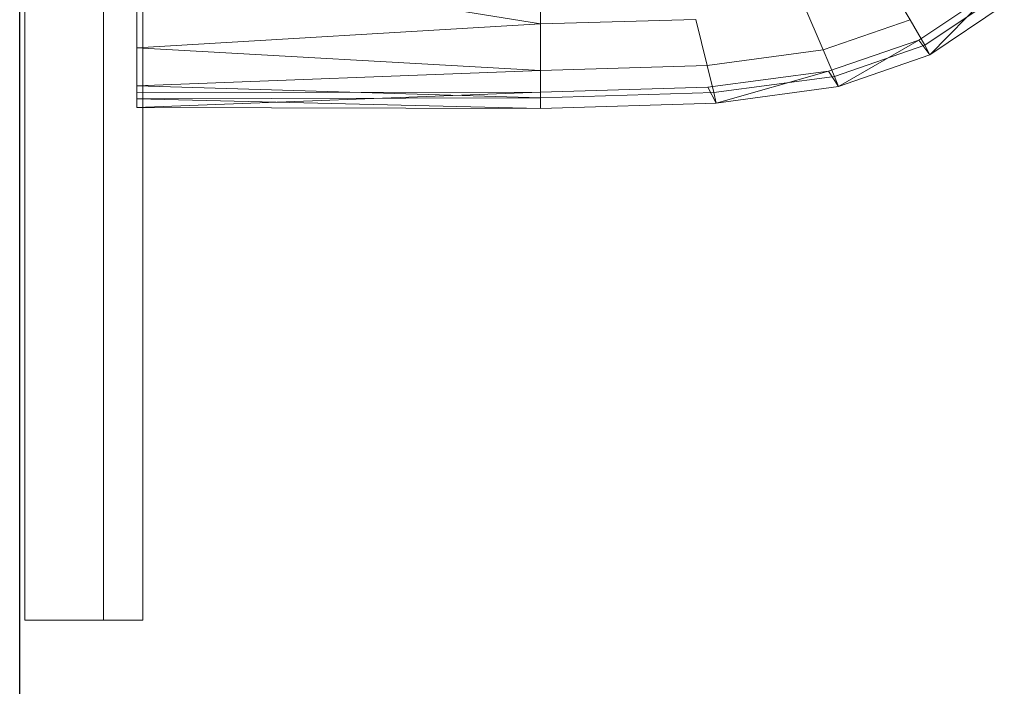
# Model space of a CAD drawing. Header units: metres. Extents: x 397.7 to 427.5, y 12.7 to 28.4.
# Tile 30 of 58: x 404.437 to 404.687, y 26.207 to 26.377. Entities that reach past the tile are written whole.
import ezdxf

# ---------------------------------------------------------------- set-up
doc = ezdxf.new("R2010")
doc.units = ezdxf.units.M
for name, color, linetype, lineweight in [('02_MOBILIARIO', 7, 'Continuous', 18), ('A-DETL-____-MBND', 7, 'Continuous', 18), ('A-GENM-____-OTLN', 7, 'Continuous', 18), ('A-WALL-____-MCUT', 7, 'Continuous', 25), ('A-WALL-____-OTLN', 7, 'Continuous', 25)]:
    doc.layers.add(name, color=color, linetype=linetype, lineweight=lineweight)

# ---------------------------------------------------------------- blocks, each defined once
blk = doc.blocks.new('Family - Rentamans P3-156598-06_ENLLUMENAT_P3')
at = {"layer": 'A-DETL-____-MBND', "color": 253, "true_color": 0xaaaaaa}
for p, q in [((0, 0.36146), (0, 0.00406)), ((0, 0.03818), (0, 0.01543)), ((0, 0.03818), (0.10273, 0.02147)), ((0.10273, 0.03978), (0.10273, 0.02147)), ((0.1903, 0.03348), (0.19671, 0.02256)), ((0.19894, 0.01737), (0.21762, 0.02983)), ((0.2005, 0.0161), (0.21918, 0.02865)), ((0.20176, 0.01359), (0.21762, 0.02983)), ((0.16971, 0.02635), (0.17461, 0.0149)), ((0.20176, 0.01359), (0.22069, 0.0263)), ((0.1422, 0.02264), (0.10273, 0.02147)), ((0.1422, 0.02264), (0.14508, 0.01092)), ((0.17461, 0.0149), (0.19671, 0.02256)), ((0.19671, 0.02256), (0.2005, 0.0161)), ((0.10273, 0.02147), (0, 0.01543)), ((0.10273, 0.02147), (0.10273, 0.00966)), ((0, 0.01543), (0, 0.00569)), ((0, 0.01543), (0.10273, 0.00966)), ((0.17596, 0.00947), (0.19894, 0.01737)), ((0.17751, 0.00814), (0.2005, 0.0161)), ((0.17848, 0.00552), (0.19894, 0.01737)), ((0.19894, 0.01737), (0.20176, 0.01359)), ((0.2005, 0.0161), (0.20176, 0.01359)), ((0.14508, 0.01092), (0.17461, 0.0149)), ((0.17461, 0.0149), (0.17751, 0.00814)), ((0.17848, 0.00552), (0.20176, 0.01359)), ((0.14508, 0.01092), (0.10273, 0.00966)), ((0.14508, 0.01092), (0.14679, 0.004)), ((0.10273, 0.00966), (0, 0.00569)), ((0.10273, 0.00966), (0.10273, 0.00269)), ((0.14525, 0.00536), (0.17596, 0.00947)), ((0.14679, 0.004), (0.17751, 0.00814)), ((0.14736, 0.00133), (0.17596, 0.00947)), ((0.17596, 0.00947), (0.17848, 0.00552)), ((0.17751, 0.00814), (0.17848, 0.00552)), ((0, 0.00569), (0, 0.00244)), ((0, 0.00569), (0.10273, 0.00269)), ((0.10273, 0.0041), (0.14525, 0.00536)), ((0.14736, 0.00133), (0.14525, 0.00536)), ((0.14736, 0.00133), (0.17848, 0.00552)), ((0, 0.00406), (0.10273, 0.00411)), ((0, 0.00026), (0.10273, 0.00411)), ((0, 0.00026), (0, 0.00406)), ((0.10273, 0.00269), (0, 0.00244)), ((0.10273, 0.0041), (0.10273, 0)), ((0.10273, 0.00269), (0.14679, 0.004)), ((0.10273, 0.00269), (0.10273, 0)), ((0.14679, 0.004), (0.14736, 0.00133)), ((0, 0.00244), (0, 0.00026)), ((0, 0.00244), (0.10273, 0)), ((0, 0.00026), (0.10273, 0)), ((0.10273, 0), (0.14736, 0.00133))]:
    blk.add_line(p, q, dxfattribs=at)
blk = doc.blocks.new('Family - LONDR55-XX_ZZ-ARQ-CAA-M3D-Londres55-156494-06_ENLLUMENAT_P3')
at = {"layer": 'A-GENM-____-OTLN', "color": 253, "true_color": 0xaaaaaa}
for p, q in [((0.6, 0.03), (0, 0.03)), ((0, 0.03), (0, 0.01)), ((0, 0.03), (0, 0.01)), ((0.6, 0.03), (0, 0.03)), ((0.6, 0.01), (0, 0.01)), ((0, 0.01), (0, 0)), ((0, 0), (0, 0.01)), ((0, 0.01), (0.6, 0.01)), ((0, 0.01), (0.6, 0.01)), ((0, 0.01), (0.6, 0.01)), ((0, 0), (0.6, 0)), ((0.6, 0), (0, 0))]:
    blk.add_line(p, q, dxfattribs=at)
blk = doc.blocks.new('Family - Mirall P3-156627-06_ENLLUMENAT_P3')
blk.add_blockref('Family - LONDR55-XX_ZZ-ARQ-CAA-M3D-Londres55-156494-06_ENLLUMENAT_P3', (0, 0))
blk = doc.blocks.new('Family - Evans P3-156746-06_ENLLUMENAT_P3')
at = {"layer": 'A-WALL-____-MCUT', "color": 253, "true_color": 0xaaaaaa}
blk.add_line((0, 0), (4.54879, 0), dxfattribs=at)
at = {"layer": 'A-WALL-____-OTLN', "color": 253, "true_color": 0xaaaaaa}
blk.add_line((0, 0), (4.54879, 0), dxfattribs=at)
at = {"layer": 'A-WALL-____-OTLN', "color": 253, "lineweight": 18, "true_color": 0xaaaaaa}
blk.add_line((0, 0), (4.54879, 0), dxfattribs=at)
blk = doc.blocks.new('LONDR55-XX_ZZ-ARQ-CAA-M3D-Londres55_ifc-1-06_ENLLUMENAT_P3')
at = {"layer": '02_MOBILIARIO', "color": 253, "lineweight": 18, "true_color": 0xaaaaaa}
blk.add_blockref('Family - Rentamans P3-156598-06_ENLLUMENAT_P3', (404.46677, 26.35405), dxfattribs=at)
at = {"layer": 'A-GENM-____-OTLN', "color": 253, "lineweight": 18, "true_color": 0xaaaaaa, "rotation": 90}
blk.add_blockref('Family - Mirall P3-156627-06_ENLLUMENAT_P3', (404.46831, 26.22386), dxfattribs=at)
at = {"layer": 'A-WALL-____-OTLN', "color": 253, "lineweight": 18, "true_color": 0xaaaaaa, "rotation": 90}
blk.add_blockref('Family - Evans P3-156746-06_ENLLUMENAT_P3', (404.43698, 23.51946), dxfattribs=at)

msp = doc.modelspace()

# ---------------------------------------------------------------- block references
at = {"lineweight": 5}
msp.add_blockref('LONDR55-XX_ZZ-ARQ-CAA-M3D-Londres55_ifc-1-06_ENLLUMENAT_P3', (0, 0), dxfattribs=at)

doc.saveas('drawing.dxf')
